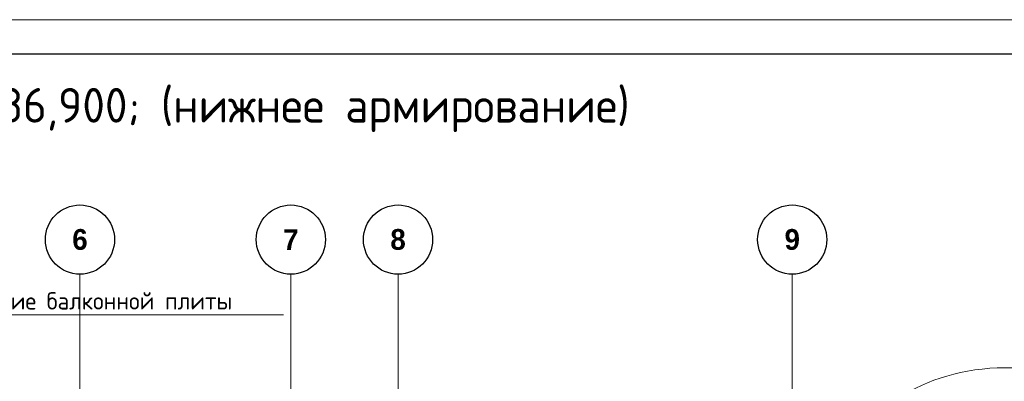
# Model space of a CAD drawing. Header units: millimetres. Extents: x -42044588 to 856694, y -806701 to 941911.
# Tile 159 of 256: x -88106 to -73868, y -366328 to -361102. Entities that reach past the tile are written whole.
import ezdxf
from ezdxf import colors
from ezdxf.entities.mleader import LeaderData, LeaderLine
from ezdxf.math import Vec2, Vec3

# ---------------------------------------------------------------- set-up
doc = ezdxf.new("R2010")
doc.units = ezdxf.units.MM
doc.linetypes.add('______5', pattern=[1100, 800, -100, 100, -100])
doc.linetypes.add('осевая', pattern=[50.8, 31.75, -6.35, 6.35, -6.35])
for name, color, linetype, lineweight in [('Оси', 40, '______5', 18), ('подоснова', 151, 'Continuous', 5), ('РАЗМЕРЫ', 1, 'Continuous', 9), ('ТОНКИЕ', 7, 'Continuous', 9), ('Узлы', 7, 'Continuous', 0)]:
    doc.layers.add(name, color=color, linetype=linetype, lineweight=lineweight)
doc.layers.add('ТОЛСТЫЕ_ОСНОВНЫЕ', color=6, linetype='Continuous')
doc.styles.add('Century Gothic', font='GOTHIC.TTF')
doc.styles.add('GOST-2.304_Type-B', font='GOST_Common.ttf')

# ---------------------------------------------------------------- blocks, each defined once
blk = doc.blocks.new('*U6686')
at = {"layer": 'ТОЛСТЫЕ_ОСНОВНЫЕ', "color": 6}
blk.add_lwpolyline([(20, 5), (886, 5), (886, 415), (20, 415)], close=True, dxfattribs=at)
at = {"layer": 'ТОНКИЕ'}
blk.add_lwpolyline([(0, 0), (891, 0), (891, 420), (0, 420)], close=True, dxfattribs=at)
blk = doc.blocks.new('NSY101')
at = {"color": 0, "linetype": 'ByBlock', "lineweight": -2}
blk.add_circle((0, 0), 50, dxfattribs=at)
blk = doc.blocks.new('СЛОЖНЫЙ_ОБЪЕКТ_2')
at = {"layer": 'Оси', "color": 16, "linetype": 'Continuous', "lineweight": 25, "transparency": 33554687, "xscale": 9.999999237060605, "yscale": 9.999999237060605, "zscale": 9.999999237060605}
blk.add_blockref('NSY101', (21513, -989), dxfattribs=at)
at = {"layer": 'Оси', "color": 16, "linetype": 'Continuous', "lineweight": 25, "transparency": 33554687, "insert": (21513, -989), "char_height": 300, "width": 385, "attachment_point": 5, "style": 'Century Gothic'}
blk.add_mtext('\\A1;{\\fCentury Gothic|i0|b1;\\H300.000000;\\W1.000000;\\C16;6}\\P', dxfattribs=at)
blk = doc.blocks.new('СЛОЖНЫЙ_ОБЪЕКТ_3')
at = {"layer": 'Оси', "color": 16, "linetype": 'Continuous', "lineweight": 25, "transparency": 33554687, "xscale": 9.999999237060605, "yscale": 9.999999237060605, "zscale": 9.999999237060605}
blk.add_blockref('NSY101', (24563, -989), dxfattribs=at)
at = {"layer": 'Оси', "color": 16, "linetype": 'Continuous', "lineweight": 25, "transparency": 33554687, "insert": (24563, -989), "char_height": 300, "width": 385, "attachment_point": 5, "style": 'Century Gothic'}
blk.add_mtext('\\A1;{\\fCentury Gothic|i0|b1;\\H300.000000;\\W1.000000;\\C16;7}\\P', dxfattribs=at)
blk = doc.blocks.new('СЛОЖНЫЙ_ОБЪЕКТ_4')
at = {"layer": 'Оси', "color": 16, "linetype": 'Continuous', "lineweight": 25, "transparency": 33554687, "xscale": 9.999999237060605, "yscale": 9.999999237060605, "zscale": 9.999999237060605}
blk.add_blockref('NSY101', (26113, -989), dxfattribs=at)
at = {"layer": 'Оси', "color": 16, "linetype": 'Continuous', "lineweight": 25, "transparency": 33554687, "insert": (26113, -989), "char_height": 300, "width": 385, "attachment_point": 5, "style": 'Century Gothic'}
blk.add_mtext('\\A1;{\\fCentury Gothic|i0|b1;\\H300.000000;\\W1.000000;\\C16;8}\\P', dxfattribs=at)
blk = doc.blocks.new('СЛОЖНЫЙ_ОБЪЕКТ_16')
at = {"layer": 'Оси', "color": 16, "linetype": 'Continuous', "lineweight": 25, "transparency": 33554687, "xscale": 9.999999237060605, "yscale": 9.999999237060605, "zscale": 9.999999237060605}
blk.add_blockref('NSY101', (31813, -989), dxfattribs=at)
at = {"layer": 'Оси', "color": 16, "linetype": 'Continuous', "lineweight": 25, "transparency": 33554687, "insert": (31813, -989), "char_height": 300, "width": 385, "attachment_point": 5, "style": 'Century Gothic'}
blk.add_mtext('\\A1;{\\fCentury Gothic|i0|b1;\\H300.000000;\\W1.000000;\\C16;9}\\P', dxfattribs=at)
blk = doc.blocks.new('оси блок 2')
at = {"layer": 'Оси', "color": 16, "linetype": 'осевая', "lineweight": 0, "ltscale": 0.25, "transparency": 33554687}
for p, q in [((-68904.7, -322543), (-68904.7, -347914.1)), ((-65854.7, -322543), (-65854.7, -347914.1)), ((-64304.7, -322543), (-64304.7, -347914.1)), ((-58604.7, -322543), (-58604.7, -347914.1))]:
    blk.add_line(p, q, dxfattribs=at)
at = {"layer": 'Оси', "color": 16, "linetype": 'Continuous', "lineweight": 25, "transparency": 33554687}
for name in ['СЛОЖНЫЙ_ОБЪЕКТ_2', 'СЛОЖНЫЙ_ОБЪЕКТ_3', 'СЛОЖНЫЙ_ОБЪЕКТ_4', 'СЛОЖНЫЙ_ОБЪЕКТ_16']:
    blk.add_blockref(name, (-90418.2, -321053.5), dxfattribs=at)
blk = doc.blocks.new('_None')

msp = doc.modelspace()

# ---------------------------------------------------------------- linework, layer by layer
at = {"layer": 'РАЗМЕРЫ'}
msp.add_ellipse((-73847.98, -367578.183, -360), major_axis=(2157.988, 16.605), ratio=0.670490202, dxfattribs=at)

# ---------------------------------------------------------------- block references
at = {"xscale": 100, "yscale": 100, "zscale": 100}
msp.add_blockref('*U6686', (-111469.481, -403102.06), dxfattribs=at)
at = {"layer": 'РАЗМЕРЫ'}
msp.add_blockref('оси блок 2', (-18329.74, -42237.447), dxfattribs=at)

# ---------------------------------------------------------------- texts
at = {"layer": 'Узлы', "color": 80, "linetype": 'Continuous', "lineweight": 0, "style": 'GOST-2.304_Type-B'}
msp.add_text('Плита на отм. +36,900; (нижнее армирование)', height=500, dxfattribs=at).set_placement((-93418.187, -362589.033))

# ---------------------------------------------------------------- leaders
at = {"layer": 'подоснова', "color": 2, "ltscale": 0.3}
ml = msp.add_multileader_mtext('Standard', dxfattribs=at)
ml.set_content('\\pxi0.391,qc;{\\C80;См. узел армирование балконной плиты}', color=2, style='GOST-2.304_Type-B')
ml.set_leader_properties(color=256, linetype='ByLayer', lineweight=15)
ml.set_arrow_properties(name='NONE')
ml.build(insert=Vec2(0, 0))
ml.multileader.update_dxf_attribs({"text_left_attachment_type": 6, "text_right_attachment_type": 6, "dogleg_length": 0.1, "arrow_head_size": 18})
ctx = ml.context
ctx.base_point, ctx.char_height, ctx.arrow_head_size, ctx.landing_gap_size, ctx.plane_origin = Vec3(-91172.362, -365365.627), 250, 18, 20, Vec3(-98656.614, -365212.371)
ctx.left_attachment, ctx.right_attachment, ctx.text_align_type = 6, 6, 1
notes = []
notes.append((ctx, [(0, (1, 1, 0), (-91172.462, -365365.627), (1, 0), 0.1, [(0, [(-91522.363, -366250.28)], 0, [])])]))
ctx.mtext.insert, ctx.mtext.alignment, ctx.mtext.flow_direction = Vec3(-88162.4, -365040.627), 2, 5
for ctx, leaders in notes:
    for number, flags, end, landing, length, lines in leaders:
        leader = LeaderData()
        leader.index, (leader.has_last_leader_line, leader.has_dogleg_vector, leader.attachment_direction) = number, flags
        leader.last_leader_point, leader.dogleg_vector, leader.dogleg_length = Vec3(end), Vec3(landing), length
        for number, points, colour, breaks in lines:
            line = LeaderLine()
            line.index, line.vertices, line.color, line.breaks = number, Vec3.list(points), colors.encode_raw_color(colour), breaks
            leader.lines.append(line)
        ctx.leaders.append(leader)

doc.saveas('drawing.dxf')
